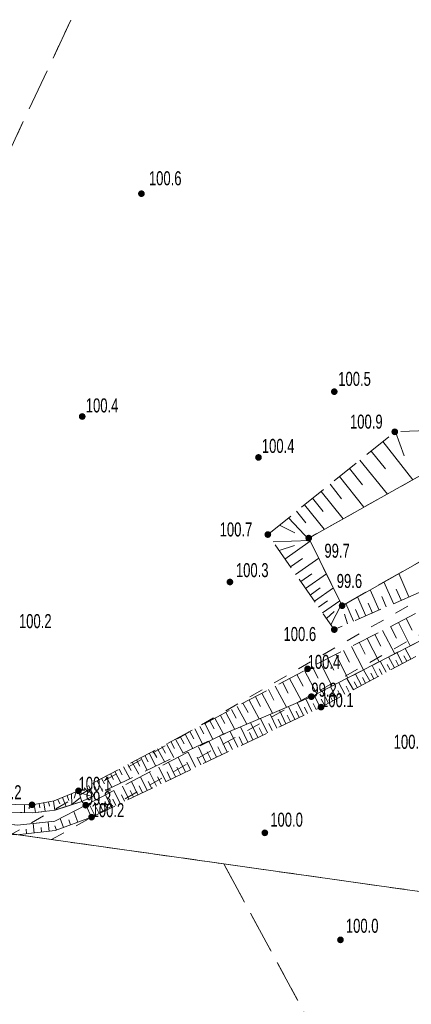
# Model space of a CAD drawing. Header units: inches. Extents: x 6497603 to 6502483, y 5925790 to 5934357.
# Tile 183 of 256: x 6501105 to 6501126, y 5926198 to 5926251. Entities that reach past the tile are written whole.
import ezdxf

# ---------------------------------------------------------------- set-up
doc = ezdxf.new("R2010")
doc.units = ezdxf.units.IN
doc.header["$MEASUREMENT"] = 0
for name, pattern in [('1.5_0.75', [2.25, 1.5, -0.75]), ('2.25_0.75', [3, 2.25, -0.75]), ('219-1000', [0, 0]), ('egkk-1000', [3, 2.25, -0.75]), ('egug-1000', [1.5, 0.75, -0.75])]:
    doc.linetypes.add(name, pattern=pattern)
for name, color, linetype in [('000 Inne (niezydentyfikowane)', 7, 'Continuous'), ('217-kontur klasyfikacyjny', 7, 'Continuous'), ('218-kontur użytku gruntowego', 7, 'Continuous'), ('219-działka ewidencyjna', 7, 'Continuous'), ('inny obiekt związany z wodą', 7, 'Continuous'), ('obszar utwardzony', 7, 'Continuous'), ('pikieta naturalna', 7, 'Continuous'), ('pikieta naturalna-Atr2', 7, 'Continuous'), ('skarpa nieumocniona', 7, 'Continuous'), ('skarpa umocniona', 7, 'Continuous')]:
    doc.layers.add(name, color=color, linetype=linetype)
doc.styles.get("Standard").update_dxf_attribs({"font": 'arial.ttf'})

# ---------------------------------------------------------------- blocks, each defined once
blk = doc.blocks.new('PW01')
at = {"linetype": 'Continuous', "lineweight": 13}
h = blk.add_hatch(color=0, dxfattribs=at)
edge = h.paths.add_edge_path()
edge.add_arc((0, 0), 0.18, 0, 360)

msp = doc.modelspace()

# ---------------------------------------------------------------- linework, layer by layer
at = {"layer": '000 Inne (niezydentyfikowane)', "color": 7, "linetype": 'Continuous', "lineweight": 18, "flags": 128}
for points in [[(6501124.72, 5926228.76), (6501125.19, 5926227.48)], [(6501124.05, 5926228.24), (6501125.66, 5926226.19)], [(6501123.42, 5926227.73), (6501124.2, 5926226.77)], [(6501122.82, 5926227.25), (6501124.3, 5926225.43)], [(6501122.26, 5926226.79), (6501122.96, 5926225.93)], [(6501121.73, 5926226.36), (6501123.04, 5926224.73)], [(6501121.22, 5926225.95), (6501121.84, 5926225.18)], [(6501120.29, 5926225.2), (6501120.85, 5926224.5)], [(6501120.74, 5926225.56), (6501121.92, 5926224.1)], [(6501119.85, 5926224.85), (6501120.91, 5926223.54)], [(6501118.99, 5926224.15), (6501120.14, 5926222.94)], [(6501119.43, 5926224.51), (6501119.93, 5926223.89)], [(6501118.51, 5926223.76), (6501119.33, 5926223.35)], [(6501118.17, 5926222.87), (6501120.14, 5926222.94)], [(6501118.49, 5926222.4), (6501119.32, 5926222.67)], [(6501118.8, 5926221.95), (6501120.16, 5926222.9)], [(6501119.1, 5926221.53), (6501119.75, 5926221.98)], [(6501119.38, 5926221.12), (6501120.62, 5926221.99)], [(6501119.65, 5926220.74), (6501120.24, 5926221.15)], [(6501119.91, 5926220.37), (6501121.03, 5926221.15)], [(6501125.45, 5926219.92), (6501124.9, 5926221.17)], [(6501120.15, 5926220.02), (6501120.69, 5926220.4)], [(6501120.39, 5926219.69), (6501121.4, 5926220.4)], [(6501123.85, 5926219.22), (6501123.38, 5926220.3)], [(6501124.62, 5926219.56), (6501124.11, 5926220.72)], [(6501125.03, 5926219.74), (6501124.76, 5926220.34)], [(6501123.14, 5926218.91), (6501122.7, 5926219.92)], [(6501124.23, 5926219.39), (6501123.99, 5926219.95)], [(6501120.61, 5926219.37), (6501121.09, 5926219.71)], [(6501120.82, 5926219.07), (6501121.74, 5926219.71)], [(6501121.27, 5926218.43), (6501121.83, 5926219.53)], [(6501122.47, 5926218.62), (6501122.06, 5926219.56)], [(6501122.8, 5926218.76), (6501122.58, 5926219.25)], [(6501123.49, 5926219.06), (6501123.26, 5926219.59)], [(6501121.04, 5926218.76), (6501121.44, 5926219.14)], [(6501122.15, 5926218.48), (6501121.99, 5926219)], [(6501125.3, 5926218.77), (6501125.62, 5926218.14)], [(6501124.46, 5926218.34), (6501124.78, 5926217.71)], [(6501124.88, 5926218.55), (6501125.52, 5926217.3)], [(6501123.21, 5926217.7), (6501123.85, 5926216.44)], [(6501123.63, 5926217.91), (6501123.95, 5926217.29)], [(6501124.04, 5926218.13), (6501124.69, 5926216.87)], [(6501122.37, 5926217.27), (6501123.01, 5926216.01)], [(6501122.79, 5926217.49), (6501123.11, 5926216.86)], [(6501125.55, 5926216.6), (6501125.25, 5926217.16)], [(6501121.11, 5926216.63), (6501121.43, 5926216)], [(6501121.53, 5926216.84), (6501122.17, 5926215.58)], [(6501121.95, 5926217.06), (6501122.27, 5926216.43)], [(6501124.67, 5926216.13), (6501124.36, 5926216.71)], [(6501125.11, 5926216.36), (6501124.8, 5926216.94)], [(6501125.33, 5926216.48), (6501125.18, 5926216.77)], [(6501120.27, 5926216.2), (6501120.59, 5926215.57)], [(6501120.69, 5926216.41), (6501121.34, 5926215.15)], [(6501123.79, 5926215.65), (6501123.47, 5926216.25)], [(6501124.23, 5926215.89), (6501123.91, 5926216.48)], [(6501124.45, 5926216.01), (6501124.29, 5926216.3)], [(6501124.89, 5926216.25), (6501124.74, 5926216.53)], [(6501119.45, 5926215.77), (6501119.78, 5926215.15)], [(6501119.86, 5926215.98), (6501120.52, 5926214.73)], [(6501122.47, 5926214.95), (6501122.13, 5926215.56)], [(6501122.91, 5926215.18), (6501122.58, 5926215.79)], [(6501123.13, 5926215.3), (6501122.96, 5926215.6)], [(6501123.35, 5926215.42), (6501123.02, 5926216.02)], [(6501123.57, 5926215.54), (6501123.41, 5926215.84)], [(6501124.01, 5926215.77), (6501123.85, 5926216.07)], [(6501118.29, 5926215.15), (6501118.89, 5926214.01)], [(6501118.67, 5926215.35), (6501118.98, 5926214.77)], [(6501119.05, 5926215.55), (6501119.69, 5926214.35)], [(6501121.58, 5926214.47), (6501121.24, 5926215.11)], [(6501122.02, 5926214.71), (6501121.69, 5926215.33)], [(6501122.25, 5926214.83), (6501122.08, 5926215.14)], [(6501122.69, 5926215.06), (6501122.52, 5926215.37)], [(6501117.23, 5926214.58), (6501117.5, 5926214.06)], [(6501117.57, 5926214.77), (6501118.14, 5926213.69)], [(6501117.93, 5926214.96), (6501118.22, 5926214.4)], [(6501120.7, 5926214), (6501120.38, 5926214.66)], [(6501121.14, 5926214.24), (6501120.8, 5926214.88)], [(6501121.36, 5926214.35), (6501121.19, 5926214.67)], [(6501121.8, 5926214.59), (6501121.64, 5926214.91)], [(6501116.25, 5926214.06), (6501116.76, 5926213.1)], [(6501116.56, 5926214.23), (6501116.83, 5926213.74)], [(6501116.89, 5926214.4), (6501117.43, 5926213.39)], [(6501119.34, 5926213.35), (6501119, 5926214.06)], [(6501119.8, 5926213.57), (6501119.47, 5926214.26)], [(6501120.02, 5926213.68), (6501119.86, 5926214.02)], [(6501120.25, 5926213.79), (6501119.93, 5926214.46)], [(6501120.48, 5926213.89), (6501120.32, 5926214.22)], [(6501120.92, 5926214.12), (6501120.75, 5926214.44)], [(6501115.35, 5926213.58), (6501115.58, 5926213.14)], [(6501115.64, 5926213.74), (6501116.12, 5926212.83)], [(6501115.94, 5926213.9), (6501116.19, 5926213.43)], [(6501118.37, 5926212.89), (6501118.01, 5926213.64)], [(6501118.86, 5926213.12), (6501118.51, 5926213.85)], [(6501119.1, 5926213.23), (6501118.93, 5926213.59)], [(6501119.57, 5926213.46), (6501119.4, 5926213.81)], [(6501114.24, 5926212.99), (6501114.46, 5926212.59)], [(6501114.51, 5926213.14), (6501114.95, 5926212.31)], [(6501114.78, 5926213.28), (6501115.01, 5926212.86)], [(6501115.06, 5926213.43), (6501115.52, 5926212.57)], [(6501116.82, 5926212.14), (6501116.43, 5926212.96)], [(6501117.36, 5926212.4), (6501116.97, 5926213.19)], [(6501117.87, 5926212.65), (6501117.5, 5926213.42)], [(6501118.12, 5926212.77), (6501117.94, 5926213.15)], [(6501118.62, 5926213), (6501118.44, 5926213.37)], [(6501113.2, 5926212.44), (6501113.41, 5926212.06)], [(6501113.46, 5926212.58), (6501113.87, 5926211.8)], [(6501113.71, 5926212.71), (6501113.92, 5926212.32)], [(6501113.98, 5926212.85), (6501114.4, 5926212.05)], [(6501115.71, 5926211.61), (6501115.3, 5926212.48)], [(6501116.28, 5926211.88), (6501115.87, 5926212.72)], [(6501116.55, 5926212.01), (6501116.35, 5926212.43)], [(6501117.09, 5926212.27), (6501116.9, 5926212.67)], [(6501117.62, 5926212.52), (6501117.43, 5926212.91)], [(6501112.22, 5926211.92), (6501112.41, 5926211.56)], [(6501112.46, 5926212.05), (6501112.85, 5926211.32)], [(6501112.7, 5926212.18), (6501112.9, 5926211.81)], [(6501112.95, 5926212.31), (6501113.35, 5926211.55)], [(6501114.57, 5926211.06), (6501114.17, 5926211.9)], [(6501115.14, 5926211.34), (6501114.73, 5926212.19)], [(6501115.43, 5926211.47), (6501115.22, 5926211.9)], [(6501116, 5926211.75), (6501115.79, 5926212.17)], [(6501111.3, 5926211.43), (6501111.48, 5926211.09)], [(6501111.53, 5926211.55), (6501111.89, 5926210.86)], [(6501111.75, 5926211.67), (6501111.94, 5926211.32)], [(6501111.99, 5926211.79), (6501112.37, 5926211.08)], [(6501113.48, 5926210.54), (6501113.09, 5926211.34)], [(6501114.02, 5926210.8), (6501113.63, 5926211.61)], [(6501114.3, 5926210.93), (6501114.1, 5926211.34)], [(6501114.85, 5926211.2), (6501114.65, 5926211.62)], [(6501110.16, 5926210.83), (6501110.5, 5926210.2)], [(6501110.4, 5926210.95), (6501110.57, 5926210.63)], [(6501110.63, 5926211.08), (6501110.98, 5926210.43)], [(6501110.86, 5926211.19), (6501111.03, 5926210.86)], [(6501111.08, 5926211.31), (6501111.43, 5926210.64)], [(6501112.95, 5926210.28), (6501112.57, 5926211.07)], [(6501113.75, 5926210.67), (6501113.55, 5926211.07)], [(6501109.22, 5926210.32), (6501109.54, 5926209.74)], [(6501109.46, 5926210.45), (6501109.62, 5926210.15)], [(6501109.69, 5926210.57), (6501110.02, 5926209.97)], [(6501109.93, 5926210.7), (6501110.09, 5926210.39)], [(6501111.42, 5926209.55), (6501111.07, 5926210.29)], [(6501111.92, 5926209.79), (6501111.56, 5926210.54)], [(6501112.17, 5926209.91), (6501111.99, 5926210.29)], [(6501112.43, 5926210.04), (6501112.06, 5926210.8)], [(6501112.68, 5926210.16), (6501112.5, 5926210.55)], [(6501113.21, 5926210.41), (6501113.02, 5926210.81)], [(6501108.28, 5926209.82), (6501108.57, 5926209.28)], [(6501108.52, 5926209.95), (6501108.67, 5926209.67)], [(6501108.75, 5926210.07), (6501109.05, 5926209.51)], [(6501108.99, 5926210.2), (6501109.14, 5926209.91)], [(6501110.45, 5926209.09), (6501110.11, 5926209.79)], [(6501110.93, 5926209.32), (6501110.58, 5926210.04)], [(6501111.17, 5926209.43), (6501111, 5926209.8)], [(6501111.67, 5926209.67), (6501111.49, 5926210.04)], [(6501107.78, 5926209.45), (6501108.48, 5926209.24)], [(6501108.05, 5926209.7), (6501108.26, 5926209.47)], [(6501109.52, 5926208.64), (6501109.2, 5926209.32)], [(6501109.98, 5926208.86), (6501109.65, 5926209.55)], [(6501110.22, 5926208.98), (6501110.05, 5926209.32)], [(6501110.69, 5926209.2), (6501110.52, 5926209.56)], [(6501108.62, 5926208.21), (6501108.31, 5926208.86)], [(6501109.07, 5926208.43), (6501108.76, 5926209.09)], [(6501109.3, 5926208.54), (6501109.14, 5926208.87)], [(6501109.75, 5926208.75), (6501109.59, 5926209.09)], [(6501108.85, 5926208.32), (6501108.69, 5926208.65)]]:
    msp.add_lwpolyline(points, dxfattribs=at)
at = {"layer": '217-kontur klasyfikacyjny', "color": 3, "linetype": 'egkk-1000', "lineweight": 18, "flags": 128}
for points in [[(6501103.84, 5926243.33), (6501112.74, 5926262.31)], [(6501104.19, 5926207.23), (6501106.31, 5926206.93)], [(6501106.31, 5926206.93), (6501115.53, 5926205.63)], [(6501115.53, 5926205.63), (6501140.23, 5926202.14)], [(6501115.53, 5926205.63), (6501120.92, 5926195.67)]]:
    msp.add_lwpolyline(points, dxfattribs=at)
at = {"layer": '218-kontur użytku gruntowego', "color": 3, "linetype": 'egug-1000', "lineweight": 18, "flags": 128}
for points in [[(6501103.84, 5926243.33), (6501112.74, 5926262.31)], [(6501146.18, 5926231.41), (6501104.19, 5926207.23)], [(6501106.31, 5926206.93), (6501145.62, 5926228.81)], [(6501106.31, 5926206.93), (6501104.19, 5926207.23)], [(6501115.53, 5926205.63), (6501106.31, 5926206.93)], [(6501120.92, 5926195.67), (6501115.53, 5926205.63)], [(6501115.53, 5926205.63), (6501140.23, 5926202.14)]]:
    msp.add_lwpolyline(points, dxfattribs=at)
at = {"layer": '219-działka ewidencyjna', "color": 3, "linetype": '219-1000', "lineweight": 18, "flags": 128}
msp.add_lwpolyline([(6501051.05, 5926214.73), (6501150.52, 5926200.69)], dxfattribs=at)
at = {"layer": 'inny obiekt związany z wodą', "color": 7, "linetype": 'Continuous', "lineweight": 18, "flags": 128}
msp.add_lwpolyline([(6501121.87, 5926219.45), (6501120.08, 5926223.07), (6501126.4, 5926226.61), (6501128.34, 5926223.11)], close=True, dxfattribs=at)
at = {"layer": 'obszar utwardzony', "color": 7, "linetype": '2.25_0.75', "lineweight": 18, "flags": 128}
msp.add_lwpolyline([(6501107.92, 5926208.97), (6501108.14, 5926208.77), (6501106.49, 5926207.91), (6501104.49, 5926207.7), (6501102.79, 5926207.9), (6501094.36, 5926209.26), (6501082.63, 5926210.74), (6501082.83, 5926211.12), (6501082.82, 5926211.5), (6501094.58, 5926209.76), (6501103.35, 5926208.42), (6501105.28, 5926208.36), (6501106.5, 5926208.51)], close=True, dxfattribs=at)
at = {"layer": 'skarpa nieumocniona', "color": 7, "linetype": '1.5_0.75', "lineweight": 18, "flags": 128}
for points in [[(6501126.4, 5926226.61), (6501120.08, 5926223.07), (6501121.87, 5926219.45), (6501128.34, 5926223.11), (6501129.76, 5926221.81), (6501121.45, 5926218.17), (6501117.89, 5926223.26), (6501124.69, 5926228.76), (6501126.42, 5926228.83)], [(6501126.4, 5926226.61), (6501120.08, 5926223.07), (6501121.87, 5926219.45), (6501128.34, 5926223.11), (6501129.76, 5926221.81), (6501121.45, 5926218.17), (6501117.89, 5926223.26), (6501124.69, 5926228.76), (6501126.42, 5926228.83)], [(6501145.15, 5926226.68), (6501138.39, 5926223.94), (6501132.62, 5926221.13), (6501126.43, 5926217.77), (6501120.22, 5926214.58), (6501115.28, 5926212.47), (6501107.92, 5926208.97), (6501107.75, 5926209.54), (6501120.02, 5926216.07), (6501131.6, 5926221.99), (6501137.64, 5926225.04), (6501144.34, 5926227.19)], [(6501145.15, 5926226.68), (6501138.39, 5926223.94), (6501132.62, 5926221.13), (6501126.43, 5926217.77), (6501120.22, 5926214.58), (6501115.28, 5926212.47), (6501107.92, 5926208.97), (6501107.75, 5926209.54), (6501120.02, 5926216.07), (6501131.6, 5926221.99), (6501137.64, 5926225.04), (6501144.34, 5926227.19)], [(6501140.2, 5926224.37), (6501145.15, 5926226.68), (6501146.26, 5926226.19), (6501138.68, 5926223.21), (6501132.99, 5926219.91), (6501126.54, 5926217.13), (6501120.74, 5926214.02), (6501108.45, 5926208.13), (6501108.14, 5926208.77), (6501115.28, 5926212.47), (6501120.22, 5926214.58), (6501126.43, 5926217.77), (6501132.62, 5926221.13), (6501138.39, 5926223.94)], [(6501140.2, 5926224.37), (6501145.15, 5926226.68), (6501146.26, 5926226.19), (6501138.68, 5926223.21), (6501132.99, 5926219.91), (6501126.54, 5926217.13), (6501120.74, 5926214.02), (6501108.45, 5926208.13), (6501108.14, 5926208.77), (6501115.28, 5926212.47), (6501120.22, 5926214.58), (6501126.43, 5926217.77), (6501132.62, 5926221.13), (6501138.39, 5926223.94)]]:
    msp.add_lwpolyline(points, close=True, dxfattribs=at)
at = {"layer": 'skarpa umocniona', "color": 7, "linetype": 'Continuous', "lineweight": 18, "flags": 128}
for points in [[(6501107.75, 5926209.54), (6501107.92, 5926208.97), (6501106.5, 5926208.51), (6501105.28, 5926208.36), (6501103.35, 5926208.42), (6501094.58, 5926209.76), (6501082.82, 5926211.5), (6501082.11, 5926211.81), (6501082.52, 5926212.32), (6501084.93, 5926212.06), (6501085.66, 5926211.58), (6501094.73, 5926210.23), (6501103.46, 5926208.83), (6501105.26, 5926208.79), (6501106.45, 5926209)], [(6501107.75, 5926209.54), (6501107.92, 5926208.97), (6501106.5, 5926208.51), (6501105.28, 5926208.36), (6501103.35, 5926208.42), (6501094.58, 5926209.76), (6501082.82, 5926211.5), (6501082.11, 5926211.81), (6501082.52, 5926212.32), (6501084.93, 5926212.06), (6501085.66, 5926211.58), (6501094.73, 5926210.23), (6501103.46, 5926208.83), (6501105.26, 5926208.79), (6501106.45, 5926209)], [(6501082.63, 5926210.74), (6501094.36, 5926209.26), (6501102.79, 5926207.9), (6501104.49, 5926207.7), (6501106.49, 5926207.91), (6501108.14, 5926208.77), (6501108.45, 5926208.13), (6501106.5, 5926207.41), (6501104.44, 5926207.18), (6501102.63, 5926207.33), (6501094.19, 5926208.64), (6501085.51, 5926209.94), (6501084.82, 5926209.75), (6501082.35, 5926210.04), (6501082, 5926210.64)], [(6501082.63, 5926210.74), (6501094.36, 5926209.26), (6501102.79, 5926207.9), (6501104.49, 5926207.7), (6501106.49, 5926207.91), (6501108.14, 5926208.77), (6501108.45, 5926208.13), (6501106.5, 5926207.41), (6501104.44, 5926207.18), (6501102.63, 5926207.33), (6501094.19, 5926208.64), (6501085.51, 5926209.94), (6501084.82, 5926209.75), (6501082.35, 5926210.04), (6501082, 5926210.64)]]:
    msp.add_lwpolyline(points, close=True, dxfattribs=at)
for points in [[(6501107.14, 5926209.28), (6501107.24, 5926209.03)], [(6501107.38, 5926209.39), (6501107.4, 5926208.8)], [(6501107.62, 5926209.49), (6501107.51, 5926209.14)], [(6501104.86, 5926208.8), (6501104.85, 5926208.37)], [(6501105.12, 5926208.79), (6501105.11, 5926208.58)], [(6501105.38, 5926208.81), (6501105.45, 5926208.38)], [(6501105.64, 5926208.86), (6501105.68, 5926208.63)], [(6501105.89, 5926208.9), (6501105.97, 5926208.45)], [(6501106.15, 5926208.95), (6501106.19, 5926208.71)], [(6501106.41, 5926208.99), (6501106.49, 5926208.51)], [(6501106.65, 5926209.08), (6501106.75, 5926208.85)], [(6501106.89, 5926209.18), (6501107.09, 5926208.7)], [(6501107.86, 5926209.18), (6501107.4, 5926208.8)], [(6501107.71, 5926207.86), (6501107.5, 5926208.43)], [(6501105.37, 5926207.28), (6501105.32, 5926207.79)], [(6501106.18, 5926207.37), (6501106.12, 5926207.87)], [(6501106.57, 5926207.44), (6501106.49, 5926207.67)], [(6501106.95, 5926207.58), (6501106.77, 5926208.06)], [(6501107.33, 5926207.72), (6501107.23, 5926207.98)], [(6501104.97, 5926207.24), (6501104.94, 5926207.49)], [(6501105.77, 5926207.33), (6501105.75, 5926207.58)]]:
    msp.add_lwpolyline(points, dxfattribs=at)

# ---------------------------------------------------------------- block references
at = {"layer": 'pikieta naturalna', "color": 7, "linetype": 'Continuous', "lineweight": 13}
for p in [(6501111.12, 5926241.51), (6501121.45, 5926230.91), (6501107.95, 5926229.58), (6501124.69, 5926228.76), (6501117.39, 5926227.39), (6501117.89, 5926223.26), (6501120.08, 5926223.07), (6501115.86, 5926220.72), (6501121.87, 5926219.45), (6501121.45, 5926218.17), (6501120.02, 5926216.07), (6501120.22, 5926214.58), (6501120.74, 5926214.02), (6501107.75, 5926209.54), (6501105.26, 5926208.79), (6501108.14, 5926208.77), (6501108.45, 5926208.13), (6501117.73, 5926207.29), (6501121.78, 5926201.56)]:
    msp.add_blockref('PW01', p, dxfattribs=at)

# ---------------------------------------------------------------- texts
at = {"layer": 'pikieta naturalna-Atr2', "color": 7, "width": 0.667}
for s, p in [('100.6', (6501111.52, 5926241.96)), ('100.5', (6501121.66, 5926231.22)), ('100.4', (6501108.14, 5926229.8)), ('100.9', (6501122.29, 5926228.93)), ('100.4', (6501117.57, 5926227.63)), ('100.7', (6501115.31, 5926223.16)), ('99.7', (6501120.92, 5926222.02)), ('100.3', (6501116.18, 5926220.98)), ('99.6', (6501121.58, 5926220.4)), ('100.2', (6501104.56, 5926218.25)), ('100.6', (6501118.73, 5926217.56)), ('100.4', (6501120.02, 5926216.07)), ('99.2', (6501120.22, 5926214.58)), ('100.1', (6501120.74, 5926214.02)), ('100.3', (6501124.63, 5926211.79)), ('100.1', (6501107.75, 5926209.54)), ('100.2', (6501102.95, 5926209.09)), ('99.3', (6501108.14, 5926208.77)), ('100.2', (6501108.45, 5926208.13)), ('100.0', (6501118.02, 5926207.62)), ('100.0', (6501122.07, 5926201.94))]:
    msp.add_text(s, height=0.75, dxfattribs=at).set_placement(p)

doc.saveas('drawing.dxf')
